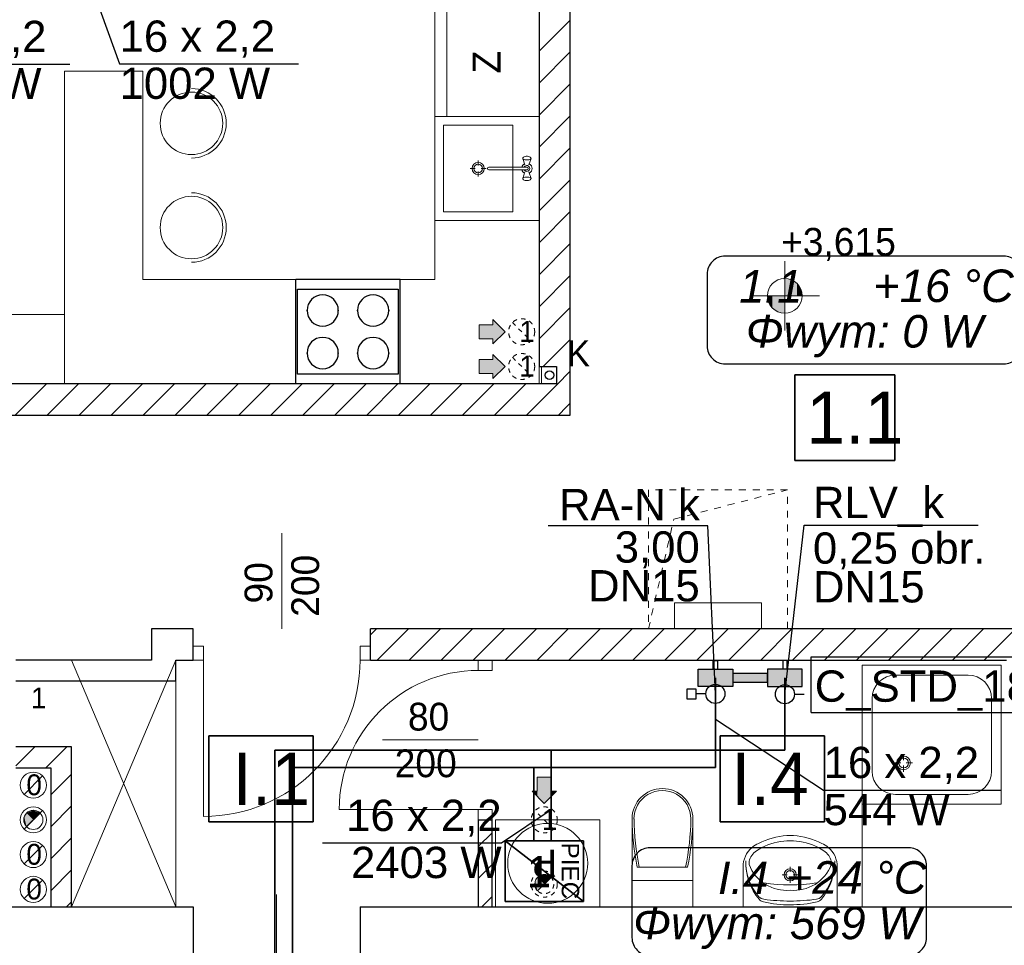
# Model space of a CAD drawing. Extents: x -220425 to -93252, y -20065 to 80294.
# Tile 57 of 103: x -181471 to -175805, y 36253 to 41581. Entities that reach past the tile are written whole.
import ezdxf
from ezdxf.lldxf.tags import DXFTag

# ---------------------------------------------------------------- set-up
doc = ezdxf.new("R2010")
doc.units = 0
doc.header["$MEASUREMENT"] = 0
doc.linetypes.add('Hidden Line', pattern=[50, 25, -25])
doc.linetypes.add('Hidden Line copy', pattern=[80, 40, -40])
for name, color, linetype, lineweight in [('#rzędne ks w płycie', 1, 'Continuous', 5), ('Arch IS_Nr_Pióra__52', 34, 'Continuous', 25), ('Arch kominy_Nr_Pióra__1', 7, 'Continuous', 25), ('Arch kominy_Nr_Pióra__10', 134, 'Continuous', 18), ('Arch kominy_Nr_Pióra__21', 7, 'Continuous', 9), ('Arch opisy_Nr_Pióra__21', 7, 'Continuous', 9), ('arch wypelnienia_Nr_Pióra__21', 7, 'Continuous', 9), ('Arch wyposazenie_Nr_Pióra__100', 2, 'Continuous', 25), ('Arch wyposazenie_Nr_Pióra__26', 5, 'Continuous', 35), ('Arch ściany nośne_Nr_Pióra__21', 7, 'Continuous', 9), ('Arch ściany nośne_Nr_Pióra__27', 7, 'Continuous', 30), ('Drzwi ArchiCAD_Nr_Pióra__27', 7, 'Continuous', 30), ('Drzwi ArchiCAD_Nr_Pióra__5', 7, 'Continuous', 13), ('INWENT OPISY_Nr_Pióra__52', 34, 'Continuous', 25), ('INWENT RZĘDNE_Nr_Pióra__21', 7, 'Continuous', 9), ('INWENT. DRZWI_Nr_Pióra__5', 7, 'Continuous', 13), ('INWENT.ŚCIANY_Nr_Pióra__1', 7, 'Continuous', 25), ('IS_Powrót', 5, 'DASH', 35), ('IS_Zasilanie', 1, 'SOLID', 35), ('PODKŁAD', 252, 'Continuous', 35)]:
    doc.layers.add(name, color=color, linetype=linetype, lineweight=lineweight)
for name, color, linetype, lineweight, true_color in [('Arch drzwi_Nr_Pióra__4', 7, 'Continuous', 9, 0x029e21), ('Arch obudowy GK_Nr_Pióra__9', 7, 'Continuous', 13, 0x3dad99), ('Arch okna_Nr_Pióra__4', 7, 'Continuous', 9, 0x029e21), ('Arch stropy_Nr_Pióra__4', 7, 'Continuous', 9, 0x029e21), ('arch wypelnienia_Nr_Pióra__89', 7, 'Continuous', 20, 0x71cebe), ('Arch wyposarzenie_Nr_Pióra__9', 7, 'Continuous', 13, 0x3dad99), ('Arch wyposazenie_Nr_Pióra__9', 7, 'Continuous', 13, 0x3dad99), ('Arch ściany zewnętrzne_Nr_Pióra__9', 7, 'Continuous', 13, 0x3dad99)]:
    doc.layers.add(name, color=color, linetype=linetype, lineweight=lineweight, true_color=true_color)
doc.layers.add('IS_Armatura_Therm', color=7, linetype='SOLID', true_color=0x000000)
doc.layers.add('IS_Grzejniki_Plan_rzut', color=7, linetype='SOLID', true_color=0x000000)
for name, color, linetype in [('IS_Opisy_działek_Therm', 252, 'SOLID'), ('IS_Text_Armatury_Therm', 7, 'Continuous'), ('IS_Text_Konstrukcji', 7, 'Continuous'), ('IS_Text_Odbiornikow_Therm', 7, 'Continuous')]:
    doc.layers.add(name, color=color, linetype=linetype)
doc.styles.add('GENERATED_STYLE_2', font='txt')
doc.styles.add('GENERATED_STYLE_4', font='txt')
doc.styles.add('GENERATED_STYLE_6', font='txt')
doc.styles.add('GENERATED_STYLE_8', font='arial.ttf')
doc.styles.add('ROMANS', font='romans.shx', dxfattribs={"width": 0.85, "height": 0.11})
doc.styles.get("Standard").update_dxf_attribs({"font": 'txt', "bigfont": 'BIGFONT.SHX'})
tags = doc.linetypes.add('DASH', pattern=[15, 10, -5]).pattern_tags.tags
tags[6:7] = [DXFTag(74, 4), DXFTag(75, 0), DXFTag(340, '0'), DXFTag(46, 0.0), DXFTag(50, 0.0), DXFTag(44, 0.0), DXFTag(45, 0.0)]
tags[4:5] = [DXFTag(74, 4), DXFTag(75, 0), DXFTag(340, '0'), DXFTag(46, 0.0), DXFTag(50, 0.0), DXFTag(44, 0.0), DXFTag(45, 0.0)]
tags = doc.linetypes.add('SOLID', pattern=[10, 10, 0]).pattern_tags.tags
tags[6:7] = [DXFTag(74, 4), DXFTag(75, 0), DXFTag(340, '0'), DXFTag(46, 0.0), DXFTag(50, 0.0), DXFTag(44, 0.0), DXFTag(45, 0.0)]
tags[4:5] = [DXFTag(74, 4), DXFTag(75, 0), DXFTag(340, '0'), DXFTag(46, 0.0), DXFTag(50, 0.0), DXFTag(44, 0.0), DXFTag(45, 0.0)]

# ---------------------------------------------------------------- blocks, each defined once
blk = doc.blocks.new('A$C68B8146D')
at = {"color": 252}
for p, q in [((20241.7, 9058.3), (20241.7, 9552.4)), ((20241.7, 9552.4), (20817.7, 9552.4)), ((20817.7, 9552.4), (20817.7, 9058.3)), ((20817.7, 9058.3), (20241.7, 9058.3)), ((16870.1, 6979.1), (16870.1, 7473.2)), ((16870.1, 7473.2), (17470.1, 7473.2)), ((17470.1, 7473.2), (17470.1, 6979.1)), ((19811.7, 6979.1), (19811.7, 7473.2)), ((19811.7, 7473.2), (20411.7, 7473.2)), ((20411.7, 7473.2), (20411.7, 6979.1)), ((17470.1, 6979.1), (16870.1, 6979.1)), ((20411.7, 6979.1), (19811.7, 6979.1))]:
    blk.add_line(p, q, dxfattribs=at)
at = {"layer": 'Arch IS_Nr_Pióra__52', "color": 252, "linetype": 'Continuous'}
blk.add_circle((18830, 9550), 25, dxfattribs=at)
at = {"layer": 'Arch kominy_Nr_Pióra__1', "color": 252, "linetype": 'Continuous'}
for points in [[(18505, 9730), (18505, 9870), (18575, 9800)], [(18505, 9760), (18425, 9840), (18505, 9840)], [(18425, 9760), (18425, 9840), (18505, 9760)], [(18505, 9560), (18425, 9640), (18505, 9640)], [(18425, 9560), (18425, 9640), (18505, 9560)], [(18505, 9530), (18505, 9670), (18575, 9600)], [(18800, 7085), (18760, 7235), (18800, 7235)], [(18760, 7125), (18760, 7235), (18800, 7085)], [(18840, 7125), (18800, 7235), (18840, 7235)], [(18800, 7085), (18800, 7235), (18840, 7125)], [(18760, 7125), (18730, 7155), (18760, 7155)], [(18840, 7125), (18840, 7155), (18870, 7155)]]:
    blk.add_solid(points, dxfattribs=at)
at = {"layer": 'Arch kominy_Nr_Pióra__21', "color": 252, "linetype": 'Continuous'}
for p, q in [((18505, 9870), (18575, 9800)), ((18505, 9840), (18505, 9870)), ((18425, 9840), (18505, 9840)), ((18425, 9840), (18425, 9760)), ((18425, 9760), (18505, 9760)), ((18575, 9800), (18505, 9730)), ((18505, 9760), (18505, 9730)), ((18425, 9640), (18505, 9640)), ((18425, 9640), (18425, 9560)), ((18505, 9670), (18575, 9600)), ((18505, 9640), (18505, 9670)), ((18575, 9600), (18505, 9530)), ((18425, 9560), (18505, 9560)), ((18505, 9560), (18505, 9530)), ((15913, 7243), (15807, 7137)), ((18760, 7235), (18760, 7155)), ((18760, 7235), (18840, 7235)), ((18840, 7235), (18840, 7155)), ((18730, 7155), (18800, 7085)), ((18760, 7155), (18730, 7155)), ((18800, 7085), (18870, 7155)), ((18840, 7155), (18870, 7155)), ((15913, 7043), (15807, 6937)), ((15913, 6843), (15807, 6737)), ((15913, 6643), (15807, 6537))]:
    blk.add_line(p, q, dxfattribs=at)
at = {"layer": 'Arch kominy_Nr_Pióra__21', "color": 252, "linetype": 'Hidden Line'}
for p, q in [((18617, 9853), (18723, 9747)), ((18617, 9653), (18723, 9547)), ((18853, 6937), (18747, 7043)), ((18853, 6673), (18747, 6567))]:
    blk.add_line(p, q, dxfattribs=at)
for centre, radius in [((18670, 9800), 75), ((18670, 9600), 75), ((18800, 6990), 75), ((18800, 6620), 75), ((18800, 6620), 55)]:
    blk.add_circle(centre, radius, dxfattribs=at)
at = {"layer": 'Arch kominy_Nr_Pióra__21', "color": 252, "linetype": 'Continuous'}
for centre, radius in [((15860, 7190), 75), ((15860, 6990), 75), ((15860, 6990), 55), ((15860, 6790), 75), ((15860, 6590), 75)]:
    blk.add_circle(centre, radius, dxfattribs=at)
at = {"layer": 'Arch obudowy GK_Nr_Pióra__9', "color": 252, "linetype": 'Continuous'}
for p, q in [((18770, 9500), (18770, 9600)), ((18785, 9500), (18785, 9600))]:
    blk.add_line(p, q, dxfattribs=at)
at = {"layer": 'Arch okna_Nr_Pióra__4', "color": 252, "linetype": 'Continuous'}
for p, q in [((17290, 8090), (17290, 8640)), ((18420, 7450), (17870, 7450))]:
    blk.add_line(p, q, dxfattribs=at)
at = {"layer": 'Arch opisy_Nr_Pióra__21', "color": 252, "linetype": 'Continuous'}
for p, q in [((20241.7, 9058.3), (20241.7, 9552.4)), ((20241.7, 9552.4), (20817.7, 9552.4)), ((20817.7, 9552.4), (20817.7, 9058.3)), ((20817.7, 9058.3), (20241.7, 9058.3)), ((16870.1, 6979.1), (16870.1, 7473.2)), ((16870.1, 7473.2), (17470.1, 7473.2)), ((17470.1, 7473.2), (17470.1, 6979.1)), ((19811.7, 6979.1), (19811.7, 7473.2)), ((19811.7, 7473.2), (20411.7, 7473.2)), ((20411.7, 7473.2), (20411.7, 6979.1)), ((17470.1, 6979.1), (16870.1, 6979.1)), ((20411.7, 6979.1), (19811.7, 6979.1))]:
    blk.add_line(p, q, dxfattribs=at)
at = {"layer": 'Arch stropy_Nr_Pióra__4', "color": 252, "linetype": 'Hidden Line copy'}
for p, q in [((19400, 8890), (19400, 8090)), ((20200, 8890), (19400, 8890)), ((19545.3, 8721), (20200, 8890)), ((20200, 8090), (20200, 8890)), ((19400, 8090), (19545.3, 8721)), ((19400, 8090), (20200, 8090))]:
    blk.add_line(p, q, dxfattribs=at)
at = {"layer": 'arch wypelnienia_Nr_Pióra__21', "color": 252, "linetype": 'Continuous'}
for p, q in [((15821.1, 6951.1), (15898.9, 7028.9)), ((18761.1, 6581.1), (18838.9, 6658.9))]:
    blk.add_line(p, q, dxfattribs=at)
for centre, start, end in [((15860, 6990), 45, 180), ((15860, 6990), 180, 225), ((18800, 6620), 45, 180), ((18800, 6620), 180, 225)]:
    blk.add_arc(centre, 55, start, end, dxfattribs=at)
at = {"layer": 'arch wypelnienia_Nr_Pióra__89', "color": 252, "linetype": 'Continuous'}
for points in [[(15821.1, 6951.1), (15809.2, 7000.1), (15821.1, 7028.9)], [(15860, 6990), (15821.1, 7028.9), (15860, 7045)], [(15821.1, 6951.1), (15821.1, 7028.9), (15860, 6990)], [(15860, 6990), (15860, 7045), (15898.9, 7028.9)], [(15809.2, 6969), (15805, 6990), (15809.2, 7000.1)], [(15809.2, 6969), (15809.2, 7000.1), (15821.1, 6951.1)], [(18749.2, 6599), (18745, 6620), (18749.2, 6630.1)], [(18761.1, 6581.1), (18749.2, 6630.1), (18761.1, 6658.9)], [(18749.2, 6599), (18749.2, 6630.1), (18761.1, 6581.1)], [(18800, 6620), (18761.1, 6658.9), (18800, 6675)], [(18761.1, 6581.1), (18761.1, 6658.9), (18800, 6620)], [(18800, 6620), (18800, 6675), (18838.9, 6658.9)]]:
    blk.add_solid(points, dxfattribs=at)
at = {"layer": 'Arch wyposarzenie_Nr_Pióra__9', "color": 252, "linetype": 'Continuous'}
for p, q in [((18420, 10756.7), (18420, 10785.5)), ((18677.4, 10800.4), (18676, 10797.6)), ((18688, 10760.1), (18676, 10797.6)), ((18676, 10797.6), (18677.4, 10794.8)), ((18677.4, 10800.4), (18681.2, 10805.6)), ((18677.4, 10794.8), (18681.6, 10792.3)), ((18684.7, 10807.6), (18681.2, 10805.6)), ((18681.6, 10792.3), (18688, 10790.5)), ((18690, 10809.1), (18684.7, 10807.6)), ((18688, 10790.5), (18695.8, 10789.5)), ((18696.5, 10810), (18690, 10809.1)), ((18695.8, 10789.5), (18704.2, 10789.5)), ((18703.5, 10810), (18696.5, 10810)), ((18710, 10809.1), (18703.5, 10810)), ((18704.2, 10789.5), (18712, 10790.5)), ((18715.3, 10807.6), (18710, 10809.1)), ((18712, 10760.1), (18724, 10797.6)), ((18712, 10790.5), (18718.4, 10792.3)), ((18718.8, 10805.6), (18715.3, 10807.6)), ((18718.4, 10792.3), (18722.6, 10794.8)), ((18722.6, 10800.4), (18718.8, 10805.6)), ((18724, 10797.6), (18722.6, 10800.4)), ((18722.6, 10794.8), (18724, 10797.6)), ((18374.5, 10740), (18403.3, 10740)), ((18420, 10694.5), (18420, 10723.3)), ((18436.7, 10740), (18465.5, 10740)), ((18701.4, 10747.9), (18481.1, 10747.9)), ((18481.1, 10732.1), (18701.4, 10732.1)), ((18688, 10719.9), (18676, 10682.4)), ((18712, 10719.9), (18724, 10682.4)), ((18677.4, 10685.2), (18676, 10682.4)), ((18676, 10682.4), (18677.4, 10679.6)), ((18681.6, 10687.7), (18677.4, 10685.2)), ((18677.4, 10679.6), (18681.2, 10674.4)), ((18681.2, 10674.4), (18684.7, 10672.4)), ((18688, 10689.5), (18681.6, 10687.7)), ((18684.7, 10672.4), (18690, 10670.9)), ((18695.8, 10690.5), (18688, 10689.5)), ((18690, 10670.9), (18696.5, 10670)), ((18704.2, 10690.5), (18695.8, 10690.5)), ((18696.5, 10670), (18703.5, 10670)), ((18703.5, 10670), (18710, 10670.9)), ((18712, 10689.5), (18704.2, 10690.5)), ((18710, 10670.9), (18715.3, 10672.4)), ((18718.4, 10687.7), (18712, 10689.5)), ((18715.3, 10672.4), (18718.8, 10674.4)), ((18722.6, 10685.2), (18718.4, 10687.7)), ((18722.6, 10679.6), (18718.8, 10674.4)), ((18724, 10682.4), (18722.6, 10685.2)), ((18722.6, 10679.6), (18724, 10682.4)), ((20630, 7880), (20630, 6490)), ((21430, 7880), (20630, 7880)), ((20630, 7880), (20630, 7080)), ((21430, 7880), (21430, 7080)), ((21238.8, 7823.7), (20821.2, 7823.7)), ((20686.2, 7688.7), (20686.2, 7271.2)), ((21373.8, 7688.7), (21373.8, 7271.2)), ((20867.8, 7333.3), (20867.8, 7369)), ((20852.3, 7317.8), (20816.6, 7317.8)), ((20919, 7317.8), (20883.3, 7317.8)), ((20867.8, 7266.6), (20867.8, 7302.3)), ((21238.8, 7136.2), (20821.2, 7136.2)), ((21430, 7080), (20630, 7080)), ((19945.1, 6490), (19945.1, 6718.5)), ((20215, 6690), (20215, 6718.8)), ((20485.1, 6490), (20485.1, 6718.5)), ((20198.3, 6673.3), (20169.5, 6673.3)), ((20215, 6627.8), (20215, 6656.7)), ((20260.5, 6673.3), (20231.7, 6673.3)), ((19945.1, 6490), (20485.1, 6490)), ((20300.2, 6490), (20130, 6490))]:
    blk.add_line(p, q, dxfattribs=at)
for centre, radius in [((18420, 10740), 35), ((18420, 10740), 25), ((20867.8, 7317.8), 39.4), ((20867.8, 7317.8), 28.1), ((18820, 6740), 230), ((20215, 6673.3), 35), ((20215, 6673.3), 25)]:
    blk.add_circle(centre, radius, dxfattribs=at)
for centre, radius, start, end in [((18700, 10740), 30, 117.9765, 164.7747), ((18700, 10740), 30, 297.9765, 62.0235), ((18481.1, 10740), 7.88, 90, 270), ((18700, 10740), 30, 195.2253, 242.0235), ((18700, 10740), 16.8, 208.0549, 151.9451), ((18700, 10740), 8, 280, 80), ((20821.2, 7688.7), 135, 90, 180), ((21238.8, 7688.7), 135, 0, 90), ((20821.2, 7271.2), 135, 180, 270), ((21238.8, 7271.2), 135, 270, 0), ((20191.7, 6572.7), 293, 99.9978, 129.2851), ((20228.8, 6456.4), 444.2, 94.2052, 116.2597), ((20215.1, 6553.4), 316.7, 76.4334, 103.5666), ((20215.1, 6630), 270, 85.9876, 94.0124), ((20201.4, 6456.4), 444.2, 63.7403, 85.7948), ((20238.5, 6572.7), 293, 50.7149, 80.0022), ((20082.3, 6724.4), 137.4, 128.7454, 182.4552), ((20059.1, 6738.1), 80.9, 130.8016, 183.9306), ((20129.4, 6665.4), 212.8, 117.1571, 128.6848), ((20300.9, 6665.4), 212.8, 51.3152, 62.8429), ((20371.1, 6738.1), 80.9, 356.0694, 49.1984), ((20347.9, 6724.4), 137.4, 357.5448, 51.2546), ((20298.6, 6748.1), 339.6, 179.0928, 219.3352), ((20264.1, 6749.9), 305.1, 179.3233, 221.4755), ((20131.6, 6748), 339.6, 320.7422, 0.9847), ((20166.1, 6749.8), 305.1, 318.602, 0.7542), ((20202.2, 6821), 240.7, 201.5519, 237.1558), ((20228, 6821), 240.7, 302.8442, 338.4481), ((20215.1, 7600.8), 984.9, 261.1734, 278.8204), ((20195.8, 6824.9), 240.6, 238.9439, 274.606), ((20234.4, 6824.9), 240.6, 265.394, 301.0561), ((20069.2, 6577.6), 45, 221.4755, 262.1696), ((20070.7, 6561.4), 45, 219.3352, 257.306), ((20209.4, 7176.9), 675.9, 257.306, 270.5103), ((20220.3, 7676.1), 1153.8, 262.1696, 269.755), ((20208.6, 7676.1), 1153.8, 270.3225, 277.9079), ((20220.2, 7176.9), 675.9, 269.5672, 282.7715), ((20361.2, 6577.8), 45, 277.9079, 318.602), ((20359.7, 6561.6), 45, 282.7715, 320.7422)]:
    blk.add_arc(centre, radius, start, end, dxfattribs=at)
at = {"layer": 'Arch wyposazenie_Nr_Pióra__100', "color": 252, "linetype": 'Continuous'}
for p, q in [((17370, 9500), (17370, 10100)), ((17970, 10100), (17370, 10100)), ((17970, 9500), (17970, 10100)), ((17380, 9555), (17380, 10045)), ((17380, 10045), (17960, 10045)), ((17960, 10045), (17960, 9555)), ((17960, 9555), (17380, 9555)), ((17970, 9500), (17370, 9500))]:
    blk.add_line(p, q, dxfattribs=at)
for centre, start, end in [((17525, 9922.5), 0, 180), ((17815, 9922.5), 0, 180), ((17525, 9922.5), 180, 0), ((17815, 9922.5), 180, 0), ((17525, 9677.5), 0, 180), ((17815, 9677.5), 0, 180), ((17525, 9677.5), 180, 0), ((17815, 9677.5), 180, 0)]:
    blk.add_arc(centre, 90, start, end, dxfattribs=at)
for p in [(17435, 9922.5), (17615, 9922.5), (17725, 9922.5), (17905, 9922.5), (17435, 9677.5), (17615, 9677.5), (17725, 9677.5), (17905, 9677.5)]:
    blk.add_point(p, dxfattribs=at)
at = {"layer": 'Arch wyposazenie_Nr_Pióra__26', "color": 252, "linetype": 'Continuous'}
for p, q in [((19025, 6520), (18575, 6870)), ((18575, 6520), (18575, 6870)), ((18575, 6870), (19025, 6870)), ((19025, 6870), (19025, 6520)), ((19025, 6520), (18575, 6520))]:
    blk.add_line(p, q, dxfattribs=at)
at = {"layer": 'Arch wyposazenie_Nr_Pióra__9', "color": 252, "linetype": 'Continuous'}
for p, q in [((18170, 12240), (18170, 10100)), ((18170, 11040), (18170, 11640)), ((18240, 11040), (18240, 11640)), ((18770, 11640), (18770, 11040)), ((16040, 11300), (16490, 11300)), ((16040, 10100), (16040, 11300)), ((16490, 11300), (16490, 10100)), ((18770, 11040), (18170, 11040)), ((18170, 11040), (18770, 11040)), ((18170, 11040), (18170, 10440)), ((18720, 11040), (18220, 11040)), ((18770, 11040), (18770, 10440)), ((18220, 10490), (18220, 10990)), ((18220, 10990), (18620, 10990)), ((18620, 10990), (18620, 10490)), ((18620, 10490), (18220, 10490)), ((18170, 10440), (18770, 10440)), ((16040, 9500), (16040, 10100)), ((16490, 10100), (18170, 10100)), ((16040, 9900), (12760, 9900)), ((16040, 9500), (16040, 9900)), ((12760, 9500), (16040, 9500)), ((19550, 8240), (20050, 8240)), ((19550, 8090), (19550, 8240)), ((20050, 8240), (20050, 8090)), ((16680, 6490), (16080, 7910)), ((16680, 7910), (16080, 6490)), ((16680, 6490), (16680, 7910)), ((19120, 6990), (18520, 6990)), ((18520, 6990), (18520, 6490)), ((19120, 6490), (19120, 6990)), ((19305, 6996.1), (19305, 6640)), ((19655, 6996.1), (19655, 6640)), ((19624.8, 6717.8), (19335.2, 6717.8)), ((19305, 6640), (19305, 6490)), ((19305, 6640), (19655, 6640)), ((19655, 6640), (19655, 6490)), ((18520, 6490), (19120, 6490))]:
    blk.add_line(p, q, dxfattribs=at)
for centre in [(16770, 11000), (16770, 10400)]:
    blk.add_circle(centre, 180, dxfattribs=at)
for centre in [(16770, 11000), (16770, 10400)]:
    blk.add_arc(centre, 200, 270, 90, dxfattribs=at)
for centre, major_axis, start_param, end_param in [((19480, 6996.1), (-175, 0), 3.141593, 6.283185), ((19480, 6996.1), (-163.6, 0), 3.141593, 6.298351), ((20806.2, 7016.1), (-1501.3, 0), 0.013398, 0.201367), ((20806.2, 7016.1), (-1489.9, 0), 0.013398, 0.202926), ((18153.8, 7016.1), (-1489.9, 0), 2.938667, 3.128195), ((18153.8, 7016.1), (-1501.3, 0), 2.940225, 3.128195)]:
    blk.add_ellipse(centre, major_axis=major_axis, ratio=0.99359, start_param=start_param, end_param=end_param, dxfattribs=at)
at = {"layer": 'Arch ściany nośne_Nr_Pióra__21', "color": 252, "linetype": 'Continuous'}
for p, q in [((18770, 11414.7), (18950, 11594.7)), ((18770, 11230.8), (18950, 11410.8)), ((18770, 11047), (18950, 11227)), ((18770, 10863.1), (18950, 11043.1)), ((18770, 10679.3), (18950, 10859.3)), ((18770, 10495.4), (18950, 10675.4)), ((18770, 10311.6), (18950, 10491.6)), ((18770, 10127.8), (18950, 10307.8)), ((18770, 9943.9), (18950, 10123.9)), ((18770, 9760.1), (18950, 9940.1)), ((18793.8, 9600), (18950, 9756.2)), ((18872.4, 9494.7), (18950, 9572.4)), ((15756.1, 9320), (15936.1, 9500)), ((15939.9, 9320), (16119.9, 9500)), ((16123.8, 9320), (16303.8, 9500)), ((16307.6, 9320), (16487.6, 9500)), ((16491.5, 9320), (16671.5, 9500)), ((16675.3, 9320), (16855.3, 9500)), ((16859.2, 9320), (17039.2, 9500)), ((17043, 9320), (17223, 9500)), ((17226.9, 9320), (17406.9, 9500)), ((17410.7, 9320), (17590.7, 9500)), ((17594.6, 9320), (17774.6, 9500)), ((17778.4, 9320), (17958.4, 9500)), ((17962.2, 9320), (18142.2, 9500)), ((18146.1, 9320), (18326.1, 9500)), ((18329.9, 9320), (18509.9, 9500)), ((18513.8, 9320), (18693.8, 9500)), ((18697.6, 9320), (18872.4, 9494.7)), ((18881.5, 9320), (18928.9, 9367.4)), ((18928.9, 9367.4), (18950, 9388.5)), ((17800, 8054.7), (17835.3, 8090)), ((17839.2, 7910), (18019.2, 8090)), ((18023, 7910), (18203, 8090)), ((18206.9, 7910), (18386.9, 8090)), ((18390.7, 7910), (18570.7, 8090)), ((18574.6, 7910), (18754.6, 8090)), ((18758.4, 7910), (18938.4, 8090)), ((18942.3, 7910), (19122.3, 8090)), ((19126.1, 7910), (19306.1, 8090)), ((19310, 7910), (19490, 8090)), ((19493.8, 7910), (19673.8, 8090)), ((19677.7, 7910), (19857.7, 8090)), ((19861.5, 7910), (20041.5, 8090)), ((20045.4, 7910), (20225.4, 8090)), ((20229.2, 7910), (20409.2, 8090)), ((20413.1, 7910), (20593.1, 8090)), ((20596.9, 7910), (20776.9, 8090)), ((20780.7, 7910), (20960.7, 8090)), ((20964.6, 7910), (21144.6, 8090)), ((21148.4, 7910), (21328.4, 8090)), ((21332.3, 7910), (21512.3, 8090)), ((15760, 7301.6), (15868.4, 7410)), ((15932.2, 7290), (16052.2, 7410)), ((15960, 7133.9), (16080, 7253.9)), ((15960, 6950.1), (16080, 7070.1)), ((18420, 6836.2), (18500, 6916.2)), ((15960, 6766.2), (16080, 6886.2)), ((15960, 6582.4), (16080, 6702.4)), ((18420, 6652.3), (18500, 6732.3)), ((16051.5, 6490), (16080, 6518.5)), ((18441.5, 6490), (18500, 6548.5))]:
    blk.add_line(p, q, dxfattribs=at)
at = {"layer": 'Arch ściany nośne_Nr_Pióra__27', "color": 252, "linetype": 'Continuous'}
for p, q in [((18770, 12240), (18770, 9600)), ((18950, 9600), (18950, 12240)), ((18770, 9600), (18870, 9600)), ((18870, 9600), (18870, 9500)), ((18950, 9320), (18950, 9600)), ((18870, 9500), (12760, 9500)), ((12640, 9320), (18950, 9320)), ((16680, 8090), (16540, 8090)), ((16540, 8090), (16540, 7910)), ((16780, 8090), (16680, 8090)), ((16780, 7990), (16780, 8090)), ((16780, 7990), (16780, 8090)), ((21840, 8090), (17800, 8090)), ((17800, 7990), (17800, 8090)), ((16780, 7910), (16780, 7990)), ((17800, 7910), (17800, 7990)), ((16540, 7910), (15760, 7910)), ((16680, 7790), (16680, 7910)), ((16680, 7910), (16780, 7910)), ((17800, 7910), (18420, 7910)), ((18420, 7910), (18500, 7910)), ((18500, 7910), (21460, 7910)), ((15760, 7790), (16680, 7790)), ((16080, 7410), (15760, 7410)), ((16080, 6490), (16080, 7410)), ((15760, 7290), (15960, 7290)), ((15960, 7290), (15960, 6490)), ((18420, 6990), (18420, 6490)), ((18420, 6990), (18500, 6990)), ((18500, 6490), (18500, 6990)), ((15960, 6490), (16080, 6490)), ((18420, 6490), (18500, 6490))]:
    blk.add_line(p, q, dxfattribs=at)
at = {"layer": 'Arch ściany zewnętrzne_Nr_Pióra__9', "color": 252, "linetype": 'Continuous'}
blk.add_line((19655, 6490), (19305, 6490), dxfattribs=at)
at = {"layer": 'Drzwi ArchiCAD_Nr_Pióra__27', "color": 252, "linetype": 'Continuous'}
for p, q in [((16780, 7910), (16780, 7990)), ((17800, 7910), (17800, 7990)), ((18420, 7910), (18500, 7910)), ((18420, 6990), (18500, 6990))]:
    blk.add_line(p, q, dxfattribs=at)
at = {"layer": 'Drzwi ArchiCAD_Nr_Pióra__5', "color": 252, "linetype": 'Continuous'}
for p, q in [((16780, 7990), (16780, 7910)), ((16840, 7990), (16780, 7990)), ((16840, 7910), (16840, 7990)), ((17740, 7990), (17740, 7910)), ((17800, 7990), (17740, 7990)), ((17800, 7910), (17800, 7990)), ((16780, 7910), (16840, 7910)), ((16840, 7910), (16840, 7010)), ((17740, 7910), (17800, 7910)), ((18420, 7910), (18500, 7910)), ((18420, 7850), (18420, 7910)), ((18500, 7910), (18500, 7850)), ((18500, 7850), (18420, 7850)), ((18420, 7050), (17620, 7050)), ((18420, 7050), (18500, 7050)), ((18420, 6990), (18420, 7050)), ((18500, 7050), (18500, 6990)), ((18500, 6990), (18420, 6990))]:
    blk.add_line(p, q, dxfattribs=at)
for centre, radius, start, end in [((16840, 7910), 900, 270, 0), ((18420, 7050), 800, 90, 180)]:
    blk.add_arc(centre, radius, start, end, dxfattribs=at)
at = {"layer": 'INWENT RZĘDNE_Nr_Pióra__21', "color": 252, "linetype": 'Continuous'}
for p, q in [((20183.7, 9807.2), (20183.7, 10207.2)), ((19983.7, 10007.2), (20383.7, 10007.2))]:
    blk.add_line(p, q, dxfattribs=at)
blk.add_circle((20183.7, 10007.2), 100, dxfattribs=at)
for points in [[(20183.7, 10007.2), (20183.7, 10107.2), (20221.9, 10007.2)], [(20221.9, 10007.2), (20183.7, 10107.2), (20221.9, 10099.6)], [(20221.9, 10007.2), (20221.9, 10099.6), (20254.4, 10007.2)], [(20254.4, 10007.2), (20221.9, 10099.6), (20254.4, 10077.9)], [(20254.4, 10007.2), (20254.4, 10077.9), (20276.1, 10007.2)], [(20276.1, 10007.2), (20254.4, 10077.9), (20276.1, 10045.5)], [(20276.1, 10007.2), (20276.1, 10045.5), (20283.7, 10007.2)], [(20091.3, 9968.9), (20083.7, 10007.2), (20091.3, 10007.2)], [(20091.3, 9968.9), (20091.3, 10007.2), (20113, 9936.5)], [(20113, 9936.5), (20091.3, 10007.2), (20113, 10007.2)], [(20113, 9936.5), (20113, 10007.2), (20145.4, 9914.8)], [(20145.4, 9914.8), (20113, 10007.2), (20145.4, 10007.2)], [(20145.4, 9914.8), (20145.4, 10007.2), (20183.7, 9907.2)], [(20183.7, 9907.2), (20145.4, 10007.2), (20183.7, 10007.2)]]:
    blk.add_solid(points, dxfattribs=at)
at = {"layer": 'INWENT. DRZWI_Nr_Pióra__5', "color": 252, "linetype": 'Continuous'}
blk.add_line((17260, 5660), (17260, 6560), dxfattribs=at)
at = {"layer": 'INWENT.ŚCIANY_Nr_Pióra__1', "color": 252, "linetype": 'Continuous'}
for p, q in [((14130, 6490), (16780, 6490)), ((16780, 6490), (16780, 6070)), ((17740, 6490), (22620, 6490)), ((17740, 6490), (17740, 6070))]:
    blk.add_line(p, q, dxfattribs=at)
at = {"layer": 'Arch drzwi_Nr_Pióra__4', "color": 252, "linetype": 'Continuous', "style": 'GENERATED_STYLE_6'}
for s, p in [('200', (17504.5, 8159.3)), ('90', (17235.8, 8235.5))]:
    blk.add_text(s, height=160, rotation=90, dxfattribs=at).set_placement(p)
for s, p in [('80', (18015.5, 7504.2)), ('200', (17939.3, 7235.5))]:
    blk.add_text(s, height=160, dxfattribs=at).set_placement(p)
at = {"layer": 'Arch kominy_Nr_Pióra__10', "color": 252, "linetype": 'Continuous', "style": 'GENERATED_STYLE_6'}
for s, p in [('1', (18655.7, 9741.8)), ('1', (18655.7, 9541.8)), ('1', (15845.7, 7631.8)), ('0', (15820, 7131.8)), ('1', (18785.7, 6931.8)), ('0', (15820, 6731.8)), ('0', (15820, 6531.8))]:
    blk.add_text(s, height=120, dxfattribs=at).set_placement(p)
at = {"layer": 'Arch opisy_Nr_Pióra__21', "color": 252, "linetype": 'Continuous', "style": 'GENERATED_STYLE_4'}
for s, p in [('1.1', (20308.3, 9155.4)), ('I.1', (17005.8, 7076.2)), ('I.4', (19875.9, 7076.2))]:
    blk.add_text(s, height=300, dxfattribs=at).set_placement(p)
at = {"layer": 'Arch opisy_Nr_Pióra__21', "color": 252, "linetype": 'Continuous', "style": 'GENERATED_STYLE_8'}
blk.add_text('PIEC', height=100, rotation=270, dxfattribs=at).set_placement((18900.5, 6859.4))
at = {"layer": 'Arch wyposazenie_Nr_Pióra__9', "color": 252, "linetype": 'Continuous', "style": 'GENERATED_STYLE_6'}
for s, rotation, p in [('Z', 90, (18548.3, 11286.7)), ('P', 180, (18873.3, 6818.3))]:
    blk.add_text(s, height=160, rotation=rotation, dxfattribs=at).set_placement(p)
at = {"layer": 'INWENT OPISY_Nr_Pióra__52', "color": 252, "linetype": 'Continuous', "style": 'GENERATED_STYLE_6'}
blk.add_text('K', height=150, dxfattribs=at).set_placement((18930, 9600.2))
at = {"layer": 'INWENT RZĘDNE_Nr_Pióra__21', "color": 252, "linetype": 'Continuous', "style": 'GENERATED_STYLE_2'}
blk.add_text('+3,615', height=160, dxfattribs=at).set_placement((20162.8, 10237.7))

msp = doc.modelspace()

# ---------------------------------------------------------------- hatches: boundary and pattern name
at = {"layer": 'IS_Grzejniki_Plan_rzut', "ltscale": 10}
for points in [[(-177567.7, 37842.6), (-177367.7, 37842.6), (-177367.7, 37742.6), (-177567.7, 37742.6)], [(-177167.7, 37817.6), (-177367.7, 37817.6), (-177367.7, 37767.6), (-177167.7, 37767.6)], [(-176967.7, 37842.6), (-177167.7, 37842.6), (-177167.7, 37742.6), (-176967.7, 37742.6)]]:
    msp.add_hatch(color=1, dxfattribs=at).paths.add_polyline_path(points)

# ---------------------------------------------------------------- linework, layer by layer
at = {"layer": 'IS_Armatura_Therm', "color": 1, "ltscale": 10, "true_color": 0xff0000}
for p, q in [((-177577.7, 37727.6), (-177632.7, 37727.6)), ((-177632.7, 37727.6), (-177632.7, 37672.6)), ((-177577.7, 37672.6), (-177577.7, 37727.6)), ((-177522.7, 37700.1), (-177577.7, 37700.1)), ((-177632.7, 37672.6), (-177577.7, 37672.6))]:
    msp.add_line(p, q, dxfattribs=at)
at = {"layer": 'IS_Armatura_Therm', "color": 5, "ltscale": 10, "true_color": 0x0000ff}
msp.add_line((-177012.7, 37698), (-176957.7, 37698), dxfattribs=at)
at = {"layer": 'IS_Armatura_Therm', "color": 1, "ltscale": 10, "true_color": 0xff0000}
msp.add_ellipse((-177467.7, 37700.1), major_axis=(55, 0), ratio=1, dxfattribs=at)
at = {"layer": 'IS_Armatura_Therm', "color": 5, "ltscale": 10, "true_color": 0x0000ff}
msp.add_ellipse((-177067.7, 37698), major_axis=(55, 0), ratio=1, dxfattribs=at)
at = {"layer": 'IS_Grzejniki_Plan_rzut', "color": 1, "ltscale": 10}
for p, q in [((-177480.2, 37842.6), (-177480.2, 37892.6)), ((-177480.2, 37892.6), (-177455.2, 37892.6)), ((-177455.2, 37892.6), (-177455.2, 37842.6)), ((-177055.2, 37892.6), (-177080.2, 37892.6)), ((-177080.2, 37892.6), (-177080.2, 37842.6)), ((-177055.2, 37842.6), (-177055.2, 37892.6)), ((-177567.7, 37842.6), (-177367.7, 37842.6)), ((-177567.7, 37742.6), (-177567.7, 37842.6)), ((-177567.7, 37842.6), (-177567.7, 37842.6)), ((-177367.7, 37842.6), (-177367.7, 37742.6)), ((-177167.7, 37817.6), (-177367.7, 37817.6)), ((-177367.7, 37817.6), (-177367.7, 37767.6)), ((-176967.7, 37842.6), (-177167.7, 37842.6)), ((-177167.7, 37842.6), (-177167.7, 37742.6)), ((-177167.7, 37767.6), (-177167.7, 37817.6)), ((-177167.7, 37817.6), (-177167.7, 37817.6)), ((-176967.7, 37742.6), (-176967.7, 37842.6)), ((-176967.7, 37842.6), (-176967.7, 37842.6)), ((-177367.7, 37742.6), (-177567.7, 37742.6)), ((-177367.7, 37767.6), (-177167.7, 37767.6)), ((-177167.7, 37742.6), (-176967.7, 37742.6))]:
    msp.add_line(p, q, dxfattribs=at)
at = {"layer": 'IS_Opisy_działek_Therm', "color": 18, "ltscale": 10, "true_color": 0x000000}
for p, q in [((-181056, 41770.4), (-180896.1, 41327.1)), ((-182211.5, 41325.5), (-181181.5, 41325.5)), ((-180896.1, 41327.1), (-179866.1, 41327.1)), ((-177511.9, 38668.3), (-178430.4, 38668.3)), ((-177467.7, 37700.1), (-177511.9, 38668.3)), ((-177067.7, 37698), (-176957.7, 38670.9)), ((-176957.7, 38670.9), (-175955.9, 38670.9)), ((-177467.7, 37555), (-176844.9, 37146)), ((-176844.9, 37146), (-175824.9, 37146)), ((-178412.5, 37033.3), (-178697.8, 36841.3)), ((-178697.8, 36841.3), (-179727.8, 36841.3))]:
    msp.add_line(p, q, dxfattribs=at)
msp.add_lwpolyline([(-178677.4, 36854.9), (-178227.4, 36854.9), (-178227.4, 36504.9), (-178677.4, 36504.9)], close=True, dxfattribs=at)
at = {"layer": 'IS_Powrót', "ltscale": 10}
for p, q in [((-177067.7, 37376), (-177067.7, 37792.6)), ((-178412.5, 37376), (-180002, 37376)), ((-180002, 37376), (-180002, 34718)), ((-178412.5, 36854.9), (-178412.5, 37376)), ((-178412.5, 37376), (-177067.7, 37376))]:
    msp.add_line(p, q, dxfattribs=at)
at = {"layer": 'IS_Text_Konstrukcji', "color": 18, "linetype": 'SOLID', "ltscale": 10, "true_color": 0x000000}
for points in [[(-177411.7, 39600), (-175808.3, 39600, 0.414214), (-175705, 39703.3), (-175705, 40116.7, 0.414214), (-175808.3, 40220), (-177411.7, 40220, 0.414214), (-177515, 40116.7), (-177515, 39703.3, 0.414214), (-177411.7, 39600)], [(-177844.3, 36194), (-176355.9, 36194, 0.414214), (-176252.6, 36297.3), (-176252.6, 36710.7, 0.414214), (-176355.9, 36814), (-177844.3, 36814, 0.414214), (-177947.6, 36710.7), (-177947.6, 36297.3, 0.414214), (-177844.3, 36194)]]:
    msp.add_lwpolyline(points, format="xyb", dxfattribs=at)
at = {"layer": 'IS_Text_Odbiornikow_Therm', "color": 18, "linetype": 'SOLID', "ltscale": 10, "true_color": 0x000000}
for p, q in [((-176915.9, 37593), (-176915.9, 37913)), ((-176915.9, 37913), (-174379, 37913)), ((-176915.9, 37593), (-174379, 37593))]:
    msp.add_line(p, q, dxfattribs=at)
at = {"layer": 'IS_Zasilanie', "ltscale": 10}
for p, q in [((-177467.7, 37792.6), (-177467.7, 37276)), ((-178512.5, 37276), (-179902, 37276)), ((-179902, 37276), (-179902, 34834)), ((-178512.5, 36854.9), (-178512.5, 37276)), ((-177467.7, 37276), (-178512.5, 37276))]:
    msp.add_line(p, q, dxfattribs=at)

# ---------------------------------------------------------------- block references
at = {"layer": 'PODKŁAD'}
msp.add_blockref('A$C68B8146D', (-197252.4, 29984.9), dxfattribs=at)

# ---------------------------------------------------------------- texts
at = {"layer": '#rzędne ks w płycie', "color": 7, "lineweight": 0, "insert": (-178473.8, 36767.4), "char_height": 180, "width": 378.026, "attachment_point": 2, "style": 'ROMANS'}
msp.add_mtext('\\pxi0,l0,r0.100142;{\\C7;\\fArial|b0|i0;\\W1;1}\\fArial|b0|i0;\\W1; ', dxfattribs=at)
at = {"layer": 'IS_Opisy_działek_Therm', "color": 18, "ltscale": 10, "true_color": 0x000000, "char_height": 180}
for s, insert, attachment_point in [('\\fArial|b0|i0;16 x 2,2', (-182211.5, 41361.5), 7), ('\\fArial|b0|i0;16 x 2,2', (-180896.1, 41363.1), 7), ('\\fArial|b0|i0;1002 W', (-182211.5, 41303.9), 1), ('\\fArial|b0|i0;1002 W', (-180896.1, 41305.5), 1), ('\\fArial|b0|i0;16 x 2,2', (-176844.9, 37182), 7), ('\\fArial|b0|i0;544 W', (-176844.9, 37124.4), 1), ('\\fArial|b0|i0;16 x 2,2', (-178697.8, 36877.3), 9), ('\\fArial|b0|i0;2403 W', (-178697.8, 36819.7), 3)]:
    msp.add_mtext(s, dxfattribs=dict(at, insert=insert, attachment_point=attachment_point))
at = {"layer": 'IS_Text_Armatury_Therm', "color": 18, "linetype": 'SOLID', "ltscale": 10, "true_color": 0x000000, "char_height": 180}
for s, insert, attachment_point in [('\\fArial|b0|i0;RA-N k', (-177557.6, 38700.2), 9), ('\\fArial|b0|i0;RLV_k', (-176906.4, 38660.4), 7), ('\\fArial|b0|i0;3,00', (-177557.6, 38422.3), 9), ('\\fArial|b0|i0;0,25 obr.', (-176906.4, 38416.3), 7), ('\\fArial|b0|i0;DN15  ', (-177557.6, 38230.1), 9), ('\\fArial|b0|i0;DN15  ', (-176906.4, 38224.1), 7)]:
    msp.add_mtext(s, dxfattribs=dict(at, insert=insert, attachment_point=attachment_point))
at = {"layer": 'IS_Text_Konstrukcji', "color": 18, "linetype": 'SOLID', "ltscale": 10, "true_color": 0x000000, "char_height": 187.2}
for s, insert, attachment_point in [('\\fArial|b0|i1;1.1', (-176967.2, 39953.2), 9), ('\\fArial|b0|i1;+16 °C', (-176560, 39953.2), 7), ('\\fArial|b0|i1;Φwym: 0 W', (-176610, 39881.2), 2), ('\\fArial|b0|i1;I.4', (-177162.6, 36547.2), 9), ('\\fArial|b0|i1;+24 °C', (-177062.6, 36547.2), 7), ('\\fArial|b0|i1;Φwym: 569 W', (-177112.6, 36475.2), 2)]:
    msp.add_mtext(s, dxfattribs=dict(at, insert=insert, attachment_point=attachment_point))
at = {"layer": 'IS_Text_Odbiornikow_Therm', "color": 18, "linetype": 'SOLID', "ltscale": 10, "true_color": 0x000000, "insert": (-176895.9, 37603), "char_height": 180, "attachment_point": 7}
msp.add_mtext('\\fArial|b0|i0;C_STD_1800', dxfattribs=at)

doc.saveas('drawing.dxf')
